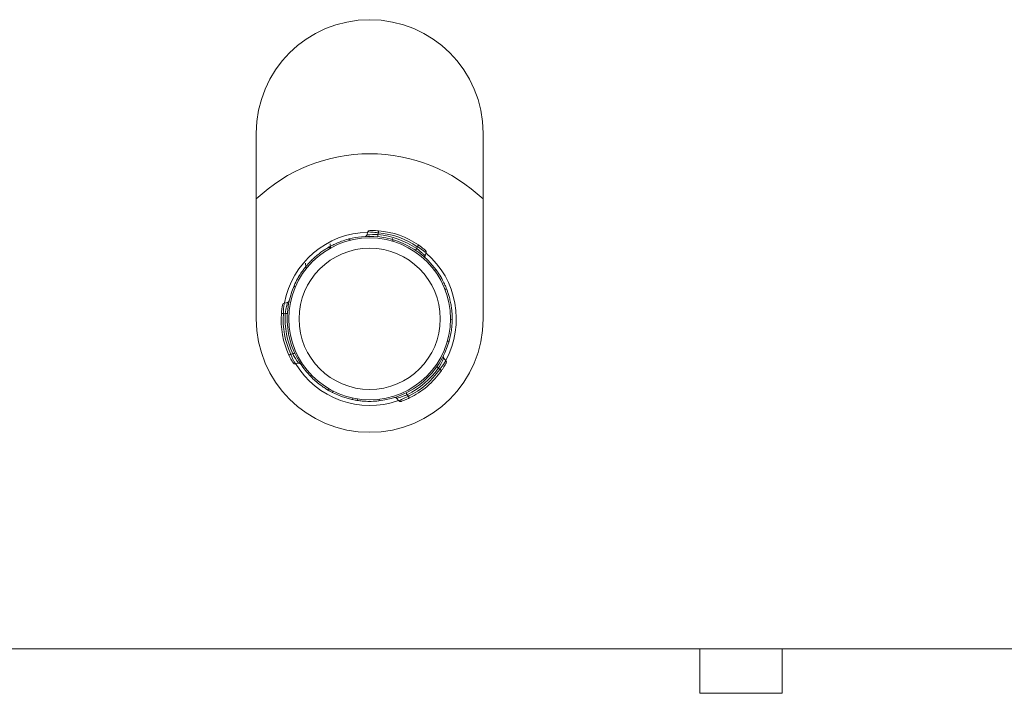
# Model space of a CAD drawing. Header units: millimetres. Extents: x -480 to 1549, y -2911 to -293.
# Tile 37 of 106: x 761 to 809, y -2256 to -2223. Entities that reach past the tile are written whole.
import ezdxf

# ---------------------------------------------------------------- set-up
doc = ezdxf.new("R2010")
doc.units = ezdxf.units.MM

msp = doc.modelspace()

# ---------------------------------------------------------------- linework, layer by layer
at = {"color": 7, "linetype": 'Continuous', "lineweight": 15}
for p, q in [((772.342, -2228.541), (772.342, -2237.541)), ((783.342, -2237.541), (783.342, -2228.541)), ((777.753, -2233.324), (777.698, -2233.478)), ((778.236, -2233.46), (778.267, -2233.372)), ((775.868, -2234.062), (775.919, -2234.121)), ((775.924, -2233.899), (775.934, -2234.075)), ((780.119, -2234.132), (780.151, -2234.044)), ((780.524, -2234.486), (780.579, -2234.332)), ((774.725, -2235.033), (774.776, -2235.093)), ((774.729, -2234.847), (774.739, -2235.029)), ((781.572, -2236.096), (781.495, -2236.11)), ((773.855, -2236.746), (773.694, -2236.775)), ((773.75, -2237.273), (773.659, -2237.29)), ((781.842, -2237.571), (781.765, -2237.585)), ((774.111, -2239.24), (774.019, -2239.257)), ((781.538, -2239.573), (781.432, -2239.448)), ((774.234, -2239.726), (774.395, -2239.696)), ((781.179, -2239.922), (781.24, -2239.994)), ((775.815, -2240.99), (775.842, -2240.916)), ((776.038, -2241.111), (776.064, -2241.038)), ((777.005, -2241.374), (776.979, -2241.447)), ((779.146, -2241.391), (779.252, -2241.516)), ((779.655, -2241.218), (779.716, -2241.289)), ((777.228, -2241.494), (777.254, -2241.42)), ((757.842, -2253.541), (907.842, -2253.541)), ((793.842, -2255.691), (793.842, -2253.541)), ((797.842, -2255.691), (797.842, -2253.541)), ((793.842, -2255.691), (797.842, -2255.691))]:
    msp.add_line(p, q, dxfattribs=at)
at = {"color": 8, "linetype": 'Continuous', "lineweight": 15}
for p, q in [((776.845, -2233.667), (776.9, -2233.732)), ((781.065, -2235.172), (780.981, -2235.187)), ((774.179, -2235.934), (774.234, -2235.999)), ((781.695, -2238.615), (781.611, -2238.63)), ((774.985, -2240.341), (775.014, -2240.26)), ((778.282, -2241.517), (778.31, -2241.436))]:
    msp.add_line(p, q, dxfattribs=at)
at = {"color": 7, "linetype": 'Continuous', "lineweight": 15, "flags": 128}
for points in [[(778.267, -2233.372), (778.269, -2233.352), (778.27, -2233.334), (778.272, -2233.316), (778.273, -2233.301), (778.274, -2233.289), (778.275, -2233.28), (778.275, -2233.274), (778.275, -2233.272)], [(778.226, -2233.559), (778.226, -2233.557), (778.227, -2233.552), (778.228, -2233.543), (778.229, -2233.53), (778.23, -2233.515), (778.232, -2233.498), (778.234, -2233.479), (778.236, -2233.46)], [(780.064, -2234.215), (780.065, -2234.213), (780.068, -2234.208), (780.073, -2234.201), (780.08, -2234.19), (780.088, -2234.178), (780.098, -2234.163), (780.108, -2234.148), (780.119, -2234.132)], [(780.151, -2234.044), (780.162, -2234.028), (780.172, -2234.012), (780.182, -2233.998), (780.191, -2233.985), (780.198, -2233.975), (780.203, -2233.967), (780.206, -2233.963), (780.207, -2233.961)], [(773.659, -2237.29), (773.639, -2237.288), (773.62, -2237.287), (773.603, -2237.285), (773.588, -2237.284), (773.576, -2237.283), (773.566, -2237.283), (773.561, -2237.282), (773.559, -2237.282)], [(773.85, -2237.279), (773.848, -2237.279), (773.843, -2237.279), (773.833, -2237.278), (773.821, -2237.278), (773.806, -2237.277), (773.789, -2237.275), (773.77, -2237.274), (773.75, -2237.273)], [(774.019, -2239.257), (774.001, -2239.265), (773.984, -2239.273), (773.968, -2239.281), (773.955, -2239.287), (773.943, -2239.293), (773.935, -2239.296), (773.93, -2239.299), (773.928, -2239.3)], [(774.202, -2239.199), (774.2, -2239.2), (774.195, -2239.202), (774.186, -2239.206), (774.175, -2239.211), (774.161, -2239.217), (774.145, -2239.224), (774.128, -2239.232), (774.111, -2239.24)], [(781.098, -2239.864), (781.099, -2239.865), (781.104, -2239.869), (781.111, -2239.874), (781.122, -2239.881), (781.134, -2239.89), (781.148, -2239.9), (781.163, -2239.911), (781.179, -2239.922)], [(781.24, -2239.994), (781.256, -2240.005), (781.271, -2240.015), (781.285, -2240.025), (781.298, -2240.034), (781.308, -2240.041), (781.316, -2240.046), (781.32, -2240.05), (781.322, -2240.051)], [(776.979, -2241.447), (776.48, -2241.302), (776.038, -2241.111)], [(779.611, -2241.128), (779.612, -2241.13), (779.614, -2241.135), (779.619, -2241.143), (779.624, -2241.154), (779.631, -2241.168), (779.638, -2241.184), (779.647, -2241.2), (779.655, -2241.218)], [(779.716, -2241.289), (779.724, -2241.307), (779.732, -2241.324), (779.74, -2241.339), (779.746, -2241.353), (779.752, -2241.364), (779.756, -2241.372), (779.758, -2241.378), (779.759, -2241.379)]]:
    msp.add_lwpolyline(points, dxfattribs=at)
at = {"color": 8, "linetype": 'Continuous', "lineweight": 15, "flags": 128}
for points in [[(777.704, -2233.481), (777.701, -2233.481), (777.747, -2233.475), (777.841, -2233.466), (777.98, -2233.458), (778.154, -2233.457), (778.235, -2233.46), (778.236, -2233.46), (778.236, -2233.46)], [(780.573, -2234.33), (780.573, -2234.33), (780.533, -2234.301), (780.456, -2234.245), (780.342, -2234.167), (780.2, -2234.074), (780.151, -2234.044), (780.151, -2234.044), (780.151, -2234.044)], [(773.695, -2236.781), (773.695, -2236.781), (773.69, -2236.83), (773.68, -2236.925), (773.669, -2237.063), (773.66, -2237.232), (773.659, -2237.29), (773.659, -2237.29), (773.659, -2237.29)], [(774.394, -2239.69), (774.396, -2239.693), (774.368, -2239.656), (774.313, -2239.579), (774.237, -2239.462), (774.149, -2239.313), (774.111, -2239.24), (774.111, -2239.24), (774.111, -2239.24)], [(781.427, -2239.452), (781.428, -2239.449), (781.41, -2239.492), (781.371, -2239.577), (781.308, -2239.702), (781.223, -2239.853), (781.179, -2239.922), (781.179, -2239.922), (781.179, -2239.922)], [(779.257, -2241.512), (779.257, -2241.512), (779.302, -2241.492), (779.389, -2241.453), (779.514, -2241.393), (779.664, -2241.317), (779.716, -2241.289), (779.716, -2241.289), (779.716, -2241.289)]]:
    msp.add_lwpolyline(points, dxfattribs=at)
at = {"color": 7, "linetype": 'Continuous', "lineweight": 15}
for radius in [3.923, 3.423]:
    msp.add_circle((777.842, -2237.541), radius, dxfattribs=at)
for centre, radius, start, end in [((777.842, -2228.541), 5.5, 0, 180), ((777.842, -2237.541), 8, 90, 133.4325), ((777.842, -2237.541), 8, 46.5675, 90), ((777.847, -2233.359), 0.1, 91.3287, 159.7007), ((777.942, -2237.258), 4, 55.5137, 85.2281), ((777.842, -2237.541), 4.2, 91.2949, 169.4469), ((777.842, -2237.541), 4, 36.3154, 104.4264), ((777.842, -2237.541), 4.1, 56.2539, 84.4879), ((777.942, -2237.258), 3.9, 55.5137, 85.2281), ((780.484, -2234.3), 0.1, 342.2612, 49.4131), ((777.842, -2237.541), 4.2, 331.2949, 49.4469), ((777.842, -2237.541), 4, 156.3154, 224.4264), ((773.714, -2236.873), 0.1, 102.2612, 169.413), ((773.84, -2236.647), 0.1, 279.2273, 347.3904), ((777.842, -2237.541), 5.5, 180, 0), ((777.547, -2237.595), 4, 175.5137, 205.2281), ((777.547, -2237.595), 3.9, 175.5137, 205.2281), ((777.842, -2237.541), 4.1, 176.2539, 204.4879), ((777.842, -2237.541), 4, 276.3154, 344.4264), ((781.506, -2239.381), 0.1, 153.3353, 222.039), ((774.218, -2239.627), 0.1, 211.3287, 279.7007), ((777.842, -2237.541), 4.2, 210.9889, 289.4469), ((777.842, -2237.541), 4.1, 296.2539, 324.4879), ((781.46, -2239.636), 0.1, 331.3287, 39.7007), ((778.036, -2237.769), 3.9, 295.5137, 325.2281), ((778.036, -2237.769), 4, 295.5137, 325.2281), ((779.327, -2241.449), 0.1, 222.2612, 289.413)]:
    msp.add_arc(centre, radius, start, end, dxfattribs=at)
for points, knots in [([(777.85, -2233.259), (777.849, -2233.259), (777.846, -2233.259), (777.897, -2233.258), (777.994, -2233.258), (778.127, -2233.261), (778.226, -2233.269), (778.275, -2233.272)], [0, 0, 0, 0, 0.106149, 0.319796, 0.544694, 0.771764, 1, 1, 1, 1]), ([(775.868, -2234.062), (775.873, -2234.059), (775.885, -2234.052), (775.996, -2233.991), (776.2, -2233.89), (776.477, -2233.776), (776.705, -2233.703), (776.83, -2233.671), (776.845, -2233.667)], [0, 0, 0, 0, 0.147078, 0.351352, 0.555298, 0.760039, 0.971376, 1, 1, 1, 1]), ([(777.697, -2233.479), (777.696, -2233.482), (777.694, -2233.493), (777.682, -2233.51), (777.665, -2233.527), (777.648, -2233.537), (777.634, -2233.543), (777.623, -2233.546), (777.618, -2233.547), (777.616, -2233.547)], [0, 0, 0, 0, 0.0742476, 0.3240304, 0.534189, 0.7105578, 0.8528916, 0.9588749, 1, 1, 1, 1]), ([(778.967, -2233.782), (778.963, -2233.748), (778.955, -2233.68), (778.947, -2233.66), (778.942, -2233.649)], [0, 0, 0, 0, 0.4815048, 1, 1, 1, 1]), ([(774.725, -2235.033), (774.727, -2235.031), (774.733, -2235.024), (774.788, -2234.956), (774.897, -2234.831), (775.052, -2234.671), (775.238, -2234.5), (775.435, -2234.343), (775.619, -2234.213), (775.767, -2234.12), (775.855, -2234.069), (775.864, -2234.064), (775.868, -2234.062)], [0, 0, 0, 0, 0.067536, 0.172848, 0.279379, 0.387326, 0.494684, 0.600407, 0.705955, 0.813029, 0.921036, 1, 1, 1, 1]), ([(780.207, -2233.961), (780.221, -2233.97), (780.274, -2234.007), (780.362, -2234.072), (780.454, -2234.145), (780.517, -2234.196), (780.549, -2234.224), (780.546, -2234.221), (780.545, -2234.22)], [0, 0, 0, 0, 0.074536, 0.29956, 0.512425, 0.712646, 0.906624, 1, 1, 1, 1]), ([(780.544, -2234.591), (780.542, -2234.588), (780.536, -2234.582), (780.525, -2234.565), (780.516, -2234.538), (780.516, -2234.509), (780.522, -2234.493), (780.525, -2234.487)], [0, 0, 0, 0, 0.084258, 0.2336, 0.541034, 0.824477, 1, 1, 1, 1]), ([(774.179, -2235.934), (774.231, -2235.823), (774.336, -2235.6), (774.508, -2235.325), (774.644, -2235.135), (774.716, -2235.045), (774.723, -2235.037), (774.725, -2235.033)], [0, 0, 0, 0, 0.227112, 0.454909, 0.667255, 0.87213, 1, 1, 1, 1]), ([(781.065, -2235.172), (781.105, -2235.228), (781.223, -2235.394), (781.378, -2235.662), (781.496, -2235.91), (781.561, -2236.067), (781.568, -2236.086), (781.572, -2236.096)], [0, 0, 0, 0, 0.128827, 0.376934, 0.595702, 0.802064, 1, 1, 1, 1]), ([(781.572, -2236.096), (781.573, -2236.099), (781.576, -2236.107), (781.607, -2236.188), (781.661, -2236.346), (781.722, -2236.56), (781.776, -2236.806), (781.815, -2237.055), (781.835, -2237.28), (781.842, -2237.455), (781.842, -2237.556), (781.842, -2237.567), (781.842, -2237.571)], [0, 0, 0, 0, 0.067537, 0.172846, 0.279379, 0.387324, 0.494684, 0.600406, 0.705955, 0.813029, 0.921036, 1, 1, 1, 1]), ([(773.559, -2237.282), (773.56, -2237.266), (773.566, -2237.201), (773.578, -2237.093), (773.594, -2236.976), (773.608, -2236.897), (773.616, -2236.855), (773.615, -2236.859), (773.615, -2236.86)], [0, 0, 0, 0, 0.074542, 0.29957, 0.512432, 0.712648, 0.906625, 1, 1, 1, 1]), ([(781.842, -2237.571), (781.842, -2237.582), (781.842, -2237.604), (781.837, -2237.773), (781.816, -2238.021), (781.771, -2238.317), (781.719, -2238.52), (781.695, -2238.615)], [0, 0, 0, 0, 0.204182, 0.408371, 0.612326, 0.818127, 1, 1, 1, 1]), ([(774.13, -2239.674), (774.13, -2239.675), (774.132, -2239.678), (774.105, -2239.634), (774.056, -2239.55), (773.993, -2239.433), (773.95, -2239.344), (773.928, -2239.3)], [0, 0, 0, 0, 0.106149, 0.319799, 0.5447, 0.771761, 1, 1, 1, 1]), ([(774.396, -2239.697), (774.399, -2239.696), (774.41, -2239.693), (774.431, -2239.694), (774.454, -2239.701), (774.471, -2239.71), (774.484, -2239.72), (774.491, -2239.727), (774.495, -2239.732), (774.495, -2239.733)], [0, 0, 0, 0, 0.074299, 0.324006, 0.534193, 0.710581, 0.852892, 0.958875, 1, 1, 1, 1]), ([(781.545, -2239.689), (781.546, -2239.688), (781.547, -2239.685), (781.523, -2239.73), (781.474, -2239.814), (781.405, -2239.928), (781.35, -2240.01), (781.322, -2240.051)], [0, 0, 0, 0, 0.106149, 0.319796, 0.544695, 0.771754, 1, 1, 1, 1]), ([(775.815, -2240.99), (775.806, -2240.984), (775.787, -2240.973), (775.643, -2240.885), (775.438, -2240.742), (775.205, -2240.556), (775.055, -2240.409), (774.985, -2240.341)], [0, 0, 0, 0, 0.204181, 0.408371, 0.612324, 0.818127, 1, 1, 1, 1]), ([(776.038, -2241.111), (776.031, -2241.107), (775.968, -2241.076), (775.873, -2241.024), (775.82, -2240.992), (775.816, -2240.99), (775.815, -2240.99)], [0, 0, 0, 0, 0.0502581, 0.4520594, 0.854492, 1, 1, 1, 1]), ([(779.046, -2241.356), (779.049, -2241.355), (779.057, -2241.353), (779.077, -2241.353), (779.105, -2241.358), (779.131, -2241.373), (779.141, -2241.386), (779.145, -2241.392)], [0, 0, 0, 0, 0.084294, 0.233599, 0.540999, 0.824486, 1, 1, 1, 1]), ([(779.759, -2241.379), (779.744, -2241.386), (779.686, -2241.414), (779.586, -2241.458), (779.477, -2241.501), (779.401, -2241.53), (779.361, -2241.544), (779.365, -2241.542), (779.366, -2241.542)], [0, 0, 0, 0, 0.074542, 0.299579, 0.512454, 0.712679, 0.906666, 1, 1, 1, 1]), ([(777.228, -2241.494), (777.22, -2241.492), (777.203, -2241.49), (777.098, -2241.472), (777.01, -2241.453), (776.979, -2241.447)], [0, 0, 0, 0, 0.395907, 0.791692, 1, 1, 1, 1]), ([(778.282, -2241.517), (778.159, -2241.527), (777.914, -2241.547), (777.59, -2241.536), (777.357, -2241.513), (777.244, -2241.496), (777.233, -2241.494), (777.228, -2241.494)], [0, 0, 0, 0, 0.227114, 0.454909, 0.667257, 0.87213, 1, 1, 1, 1])]:
    msp.add_open_spline(points, degree=3, knots=knots, dxfattribs=at)
at = {"color": 8, "linetype": 'Continuous', "lineweight": 15}
for points, knots in [([(778.267, -2233.372), (778.267, -2233.372), (778.208, -2233.364), (778.089, -2233.35), (777.93, -2233.336), (777.815, -2233.329), (777.755, -2233.326), (777.758, -2233.326), (777.759, -2233.326)], [0, 0, 0, 0, 0.000076, 0.224548, 0.449202, 0.674531, 0.891633, 1, 1, 1, 1]), ([(780.119, -2234.132), (780.119, -2234.132), (780.164, -2234.163), (780.254, -2234.236), (780.376, -2234.343), (780.468, -2234.432), (780.519, -2234.485), (780.518, -2234.484), (780.518, -2234.484)], [0, 0, 0, 0, 0.000079, 0.20224, 0.427175, 0.654204, 0.871671, 1, 1, 1, 1]), ([(773.75, -2237.273), (773.75, -2237.273), (773.75, -2237.218), (773.776, -2237.104), (773.804, -2236.945), (773.837, -2236.82), (773.857, -2236.75), (773.857, -2236.751), (773.856, -2236.751)], [0, 0, 0, 0, 0.000073, 0.202243, 0.42717, 0.654204, 0.871671, 1, 1, 1, 1]), ([(774.019, -2239.257), (774.019, -2239.257), (774.042, -2239.312), (774.088, -2239.422), (774.156, -2239.566), (774.207, -2239.67), (774.235, -2239.724), (774.233, -2239.721), (774.233, -2239.72)], [0, 0, 0, 0, 0.000071, 0.224551, 0.449208, 0.674531, 0.891633, 1, 1, 1, 1]), ([(781.24, -2239.994), (781.24, -2239.994), (781.278, -2239.948), (781.347, -2239.85), (781.439, -2239.72), (781.503, -2239.624), (781.535, -2239.573), (781.534, -2239.576), (781.533, -2239.577)], [0, 0, 0, 0, 0.0000733, 0.2245468, 0.4492051, 0.6745339, 0.8916331, 1, 1, 1, 1]), ([(779.655, -2241.218), (779.655, -2241.218), (779.605, -2241.239), (779.498, -2241.283), (779.344, -2241.335), (779.22, -2241.37), (779.15, -2241.387), (779.15, -2241.387), (779.151, -2241.387)], [0, 0, 0, 0, 0.00007, 0.202241, 0.427168, 0.654203, 0.87167, 1, 1, 1, 1])]:
    msp.add_open_spline(points, degree=3, knots=knots, dxfattribs=at)

doc.saveas('drawing.dxf')
